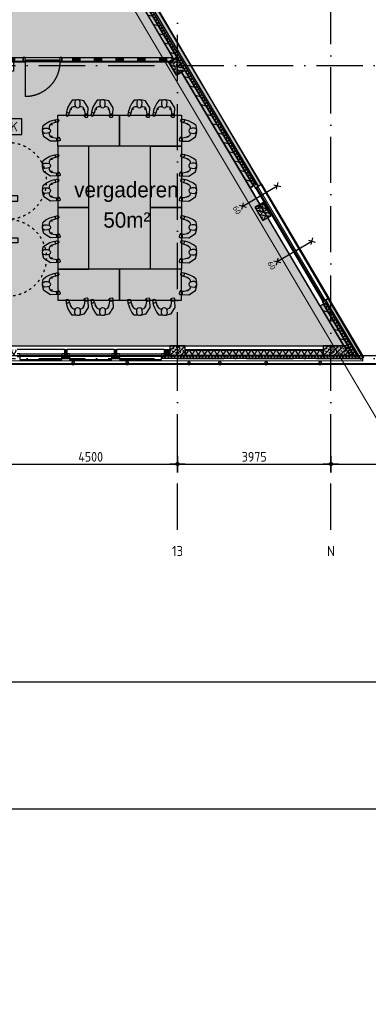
# Model space of a CAD drawing. Header units: millimetres. Extents: x 20872 to 297961, y -293704 to 213007.
# Tile 202 of 256: x 134094 to 143127, y -42684 to -17130. Entities that reach past the tile are written whole.
import ezdxf
from ezdxf.enums import TextEntityAlignment as Align
from ezdxf.xclip import XClip

# ---------------------------------------------------------------- set-up
doc = ezdxf.new("R2010")
doc.units = ezdxf.units.MM
doc.header["$LTSCALE"] = 100
doc.header["$XCLIPFRAME"] = 2
doc.linetypes.add('ACAD_ISO03W100', pattern=[30, 12, -18])
doc.linetypes.add('ACAD_ISO10W100', pattern=[18, 12, -3, 0, -3])
doc.layers.get('Defpoints').update_dxf_attribs({"color": 181})
for name, color, linetype in [('A--L$7--_stramien', 1, 'Continuous'), ('A--L20--_bovenbouw', 3, 'Continuous'), ('A--L30--_afbouw', 7, 'Continuous'), ('A--L65--_beveiligingsinstallaties', 8, 'Continuous'), ('A--L82--leerlingensets-02', 9, 'Continuous'), ('A--T$1A-afwerking', 8, 'Continuous'), ('A--T$7--_stramien', 7, 'Continuous'), ('BURO_lijnen_0.25', 2, 'Continuous'), ('plattegrondkleuren', 7, 'Continuous'), ('teksten', 7, 'Continuous'), ('XREFS', 9, 'Continuous')]:
    doc.layers.add(name, color=color, linetype=linetype)
doc.styles.add('BRON standaard', font='isocp.shx')
doc.styles.add('BURO maatvoering', font='isocp.shx')
doc.styles.add('BURO standaard', font='isocp.shx')
doc.styles.add('JINX maatvoering', font='isocp.shx')
doc.styles.add('JINX standaard', font='isocp.shx')
doc.styles.add('MAAR_stempel', font='LTe50146.ttf')
doc.dimstyles.new('JINX maatvoering 1-100', dxfattribs={"dimscale": 100, "dimtxt": 2.5, "dimasz": 1, "dimexe": 125, "dimexo": 0, "dimtad": 1, "dimdec": 0, "dimzin": 12, "dimdsep": 46, "dimtxsty": 'JINX maatvoering', "dimblk": 'BURO_maatvoeringssymbool_01', "dimcen": 2, "dimse1": 1, "dimse2": 1, "dimclrd": 1, "dimclrt": 7, "dimadec": 0, "dimazin": 0, "dimtfac": 1, "dimtdec": 0, "dimtix": 1, "dimtofl": 0, "dimtmove": 0, "dimatfit": 3, "dimldrblk": 'DOT', "dimfxl": 1, "dimtolj": 1, "dimtzin": 0, "dimarcsym": 0})

# ---------------------------------------------------------------- blocks, each defined once
blk = doc.blocks.new('Glasgevel alleen 1e en 2e')
at = {"color": 1}
for points in [[(165114, 97000), (165114, -155), (70596, -155), (34441, 60906)], [(165104, 97000), (165104, -145), (70602, -145), (34450, 60911)]]:
    blk.add_lwpolyline(points, dxfattribs=at)
for points in [[(135507, -170), (135457, -170), (135457, -86), (135507, -86)], [(136907, -170), (136857, -170), (136857, -86), (136907, -86)], [(138507, -170), (138457, -170), (138457, -86), (138507, -86)], [(139307, -170), (139257, -170), (139257, -86), (139307, -86)], [(140507, -170), (140457, -170), (140457, -86), (140507, -86)], [(141907, -170), (141857, -170), (141857, -86), (141907, -86)]]:
    blk.add_lwpolyline(points, close=True)
blk = doc.blocks.new('AL_stramlab_01_P03_BV')
at = {"color": 4, "linetype": 'Continuous', "lineweight": -2, "style": 'BRON standaard'}
blk.add_attdef('LABEL', text='', height=350, dxfattribs=at).set_placement((0, 0), align=Align.MIDDLE_CENTER)
blk = doc.blocks.new('AB2_D_DV_MV_maatvoeringssymbool_01')
at = {"color": 1}
for p, q in [((-2, 0), (2, 0)), ((0, -2), (0, 2))]:
    blk.add_line(p, q, dxfattribs=at)
blk.add_circle((0, 0), 0.4, dxfattribs=at)
blk = doc.blocks.new('*D270')
at = {"layer": 'A--T$7--_stramien', "color": 1, "lineweight": -2, "transparency": 16777216}
blk.add_line((133784, -2742), (138084, -2742), dxfattribs=at)
at = {"layer": 'Defpoints', "color": 0, "transparency": 16777216}
for p in [(133685, 7599), (138185, 7599), (138184, -2742)]:
    blk.add_point(p, dxfattribs=at)
at = {"layer": 'A--T$7--_stramien', "color": 1, "lineweight": -2, "transparency": 16777216, "xscale": 100, "yscale": 100, "zscale": 100}
for p, rotation in [((133684, -2742), 179.999530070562), ((138184, -2742), 359.9995300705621)]:
    blk.add_blockref('AB2_D_DV_MV_maatvoeringssymbool_01', p, dxfattribs=dict(at, rotation=rotation))
at = {"layer": 'A--T$7--_stramien', "color": 7, "transparency": 16777216, "insert": (135934, -2554), "char_height": 250, "attachment_point": 5, "rotation": 359.9995, "style": 'JINX maatvoering'}
blk.add_mtext('\\A1;4500', dxfattribs=at)
blk = doc.blocks.new('_Dot')
at = {"color": 0, "linetype": 'ByBlock', "lineweight": -2}
blk.add_line((-0.5, 0), (-1, 0), dxfattribs=at)
at = {"color": 0, "linetype": 'ByBlock', "const_width": 0.5}
blk.add_lwpolyline([(-0.25, 0, 1), (0.25, 0, 1)], format="xyb", close=True, dxfattribs=at)
blk = doc.blocks.new('BURO_maatvoeringssymbool_01')
at = {"color": 1}
for p, q in [((-2, 0), (2, 0)), ((0, -2), (0, 2))]:
    blk.add_line(p, q, dxfattribs=at)
blk.add_circle((0, 0), 0.4, dxfattribs=at)
blk = doc.blocks.new('*D271')
at = {"layer": 'A--T$7--_stramien', "color": 1, "lineweight": -2, "transparency": 16777216}
blk.add_line((138284, -2742), (142059, -2742), dxfattribs=at)
at = {"layer": 'Defpoints', "color": 0, "transparency": 16777216}
for p in [(142160, 7599), (138184, -1), (142159, -2742)]:
    blk.add_point(p, dxfattribs=at)
at = {"layer": 'A--T$7--_stramien', "color": 1, "lineweight": -2, "transparency": 16777216, "xscale": 100, "yscale": 100, "zscale": 100}
for p, rotation in [((138184, -2742), 179.999530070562), ((142159, -2742), 359.9995300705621)]:
    blk.add_blockref('AB2_D_DV_MV_maatvoeringssymbool_01', p, dxfattribs=dict(at, rotation=rotation))
at = {"layer": 'A--T$7--_stramien', "color": 7, "transparency": 16777216, "insert": (140172, -2554), "char_height": 250, "attachment_point": 5, "rotation": 359.9995, "style": 'JINX maatvoering'}
blk.add_mtext('\\A1;3975', dxfattribs=at)
blk = doc.blocks.new('*D272')
at = {"layer": 'A--T$7--_stramien', "color": 1, "lineweight": -2, "transparency": 16777216}
blk.add_line((142259, -2742), (153459, -2742), dxfattribs=at)
at = {"layer": 'Defpoints', "color": 0, "transparency": 16777216}
for p in [(153559, 22800), (142159, -1), (153559, -2742)]:
    blk.add_point(p, dxfattribs=at)
at = {"layer": 'A--T$7--_stramien', "color": 1, "lineweight": -2, "transparency": 16777216, "xscale": 100, "yscale": 100, "zscale": 100}
for p, rotation in [((142159, -2742), 179.999530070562), ((153559, -2742), 359.9995300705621)]:
    blk.add_blockref('AB2_D_DV_MV_maatvoeringssymbool_01', p, dxfattribs=dict(at, rotation=rotation))
at = {"layer": 'A--T$7--_stramien', "color": 7, "transparency": 16777216, "insert": (147859, -2554), "char_height": 250, "attachment_point": 5, "rotation": 359.9995, "style": 'JINX maatvoering'}
blk.add_mtext('\\A1;11400', dxfattribs=at)
blk = doc.blocks.new('Glasgevel alle verdiepingen')
at = {"color": 1}
for points in [[(149533, -155), (70596, -155), (67647, 4825)], [(149533, -145), (70602, -145), (67656, 4830)]]:
    blk.add_lwpolyline(points, dxfattribs=at)
for points in [[(135507, -170), (135457, -170), (135457, -86), (135507, -86)], [(136907, -170), (136857, -170), (136857, -86), (136907, -86)], [(138507, -170), (138457, -170), (138457, -86), (138507, -86)], [(139307, -170), (139257, -170), (139257, -86), (139307, -86)], [(140507, -170), (140457, -170), (140457, -86), (140507, -86)], [(141907, -170), (141857, -170), (141857, -86), (141907, -86)]]:
    blk.add_lwpolyline(points, close=True)
blk = doc.blocks.new('BURO_onderaanzicht')
at = {"color": 7}
blk.add_line((-432, 0), (432, 0), dxfattribs=at)
blk = doc.blocks.new('65_60min_brandwerend_01_P03_BV')
at = {"color": 1, "lineweight": -2}
blk.add_line((0, -521), (0, 521), dxfattribs=at)
at = {"color": 1, "ltscale": 2}
for points in [[(-65, 454), (66, 585)], [(64, 457), (-63, 583)], [(-65, -588), (66, -457)], [(64, -586), (-63, -459)]]:
    blk.add_lwpolyline(points, dxfattribs=at)
at = {"color": 2, "linetype": 'ByBlock', "lineweight": -2, "style": 'BURO standaard'}
blk.add_text('60', height=140.6, dxfattribs=at).set_placement((-99, -771))
blk = doc.blocks.new('sit')
at = {"linetype": 'Continuous'}
for p, q in [((-146.514, -13.7755), (-81.397, 6.2615)), ((-81.397, 6.2615), (-13.775, 26.2965)), ((-13.775, 26.2965), (13.775, -26.2965)), ((-6.26, 21.2885), (53.846, 36.3155)), ((53.846, 36.3155), (96.424, 36.3155)), ((96.424, 36.3155), (111.451, -13.7755)), ((-361.904, -291.7765), (-354.389, -249.2005)), ((-359.397, -254.2095), (-354.389, -204.1185)), ((-354.389, -204.1185), (-346.877, -139.0015)), ((-354.389, -249.2005), (-326.842, -224.1545)), ((-346.877, -139.0015), (-264.225, -78.8925)), ((-326.842, -224.1545), (-294.279, -214.1365)), ((-294.279, -214.1365), (-226.658, -214.1365)), ((-264.225, -78.8925), (-146.514, -13.7755)), ((-226.658, -214.1365), (-171.561, -231.6685)), ((-169.053, -174.0635), (-171.561, -236.6765)), ((-171.561, -231.6685), (-139.002, -259.2175)), ((-151.522, -131.4875), (-169.053, -174.0635)), ((-88.912, -86.4065), (-151.522, -131.4875)), ((-139.002, -259.2175), (-133.99, -289.2725)), ((-111.451, -106.4425), (-74.2714, -106.4425)), ((16.279, -53.8475), (-88.912, -86.4065)), ((13.775, -26.2965), (16.279, -53.8475)), ((86.408, -41.3245), (16.279, -43.8295)), ((111.451, -13.7755), (58.857, -26.2965)), ((58.857, -26.2965), (86.408, -28.8015)), ((86.408, -28.8015), (86.408, -41.3245)), ((-356.893, -326.8395), (-361.904, -291.7765)), ((-326.842, -467.0925), (-359.397, -321.8315)), ((-331.85, -354.3895), (-356.893, -326.8395)), ((-291.775, -369.4175), (-331.85, -354.3895)), ((-128.983, -594.8235), (-326.842, -467.0925)), ((-216.643, -364.4075), (-291.775, -369.4175)), ((-171.561, -351.8855), (-216.643, -364.4075)), ((-144.01, -329.3445), (-171.561, -351.8855)), ((-171.561, -351.8855), (-171.561, -391.9585)), ((-171.561, -391.9585), (-154.029, -442.0475)), ((-154.029, -442.0475), (-98.928, -474.6065)), ((-133.99, -289.2725), (-144.01, -329.3445)), ((-86.404, -457.0755), (-121.471, -457.0755)), ((-98.928, -474.6065), (-1.252, -494.6435)), ((-74.2714, -455.2649), (-86.404, -457.0755)), ((-1.252, -494.6435), (53.846, -502.1565)), ((48.838, -579.7965), (48.838, -502.1565)), ((53.846, -502.1565), (93.92, -482.1205)), ((93.92, -482.1205), (116.459, -479.6165)), ((116.459, -487.1295), (101.432, -494.6435)), ((101.432, -494.6435), (139.002, -504.6615)), ((116.459, -479.6165), (116.459, -487.1295)), ((139.002, -504.6615), (144.01, -569.7785)), ((48.838, -587.3095), (-128.983, -594.8235)), ((126.478, -584.8055), (48.838, -579.7965)), ((48.838, -582.3015), (48.838, -587.3095)), ((144.01, -569.7785), (126.478, -584.8055))]:
    blk.add_line(p, q, dxfattribs=at)
blk = doc.blocks.new('scherm')
at = {"layer": 'A--L82--leerlingensets-02', "linetype": 'ACAD_ISO03W100', "ltscale": 0.05}
for points in [[(-151, 1390), (-183, 1390), (-183, 390), (-151, 390)], [(-151, -2606), (-183, -2606), (-183, -1606), (-151, -1606)]]:
    blk.add_lwpolyline(points, close=True, dxfattribs=at)
at = {"layer": 'A--L82--leerlingensets-02'}
blk.add_lwpolyline([(-183, -1610), (-121, -1610), (-121, 390), (-183, 390)], close=True, dxfattribs=at)
for points in [[(-183, -133), (-448, -133), (-448, 0), (-183, 0)], [(-121, 0), (0, 0), (0, -133), (-38, -133)], [(-99, -133), (-121, -133)], [(-38, -610), (-38, -83), (-99, -83), (-99, -610)], [(-38, -610), (-38, -1137), (-99, -1137), (-99, -610)], [(-183, -1086), (-448, -1086), (-448, -1219), (-183, -1219)], [(-99, -1086), (-121, -1086)], [(-121, -1219), (0, -1219), (0, -1086), (-38, -1086)]]:
    blk.add_lwpolyline(points, dxfattribs=at)
at = {"layer": 'A--L82--leerlingensets-02', "linetype": 'ACAD_ISO03W100', "ltscale": 0.05}
for centre, start, end in [((-183, 390), 88.1676, 273.5152), ((-183, -1606), 86.4848, 271.8324)]:
    blk.add_arc(centre, 1000, start, end, dxfattribs=at)
blk = doc.blocks.new('koffiemachine')
at = {"layer": 'plattegrondkleuren', "true_color": 0xf5f5f5}
h = blk.add_hatch(color=7, dxfattribs=at)
h.dxf.hatch_style = 1
h.paths.add_polyline_path([(-400, 0), (0, 0), (0, 400), (-400, 400)])
at = {"layer": 'A--L82--leerlingensets-02'}
blk.add_lwpolyline([(-400, 0), (0, 0), (0, 400), (-400, 400)], close=True, dxfattribs=at)
at = {"layer": 'A--L82--leerlingensets-02', "style": 'JINX standaard'}
blk.add_text('K', height=250, dxfattribs=at).set_placement((-288, 77))
blk = doc.blocks.new('stramienlijnen_1')
at = {"layer": 'A--L$7--_stramien', "color": 1, "linetype": 'ACAD_ISO10W100', "lineweight": -3}
for p, q in [((138184.5, 0), (138184.5, 22800)), ((142159.5, -4446.5), (142159.5, 21000)), ((57184.5, 7600), (138184.5, 7600)), ((138184.5, 7600), (169405.3, 7600)), ((57184.5, 0), (138184.5, 0)), ((138184.5, -4446.1), (138184.5, 0)), ((138184.5, 0), (169405.3, 0))]:
    blk.add_line(p, q, dxfattribs=at)
at = {"layer": 'Defpoints'}
blk.add_lwpolyline([(34736.5, 60859.2), (70727.2, 75), (164884.5, 75), (164884.5, 96950), (130834.5, 96950), (130834.5, 22725), (79641, 22725), (51266.3, 70646.6)], dxfattribs=at)
at = {"layer": 'A--T$7--_stramien', "color": 7, "linetype": 'Continuous', "lineweight": -3}
ref = blk.add_blockref('AL_stramlab_01_P03_BV', (138184.5, -5000), dxfattribs=dict(at, xscale=75, yscale=75, zscale=75))
ref.add_attrib('LABEL', '13', dxfattribs={"layer": '0', "color": 4, "linetype": 'Continuous', "lineweight": -2, "height": 262.5, "style": 'BURO maatvoering'}).set_placement((138184.5, -5000), align=Align.MIDDLE_CENTER)
ref = blk.add_blockref('AL_stramlab_01_P03_BV', (142159.5, -5000.4), dxfattribs=dict(at, xscale=75, yscale=75, zscale=75))
ref.add_attrib('LABEL', 'N', dxfattribs={"layer": '0', "color": 4, "linetype": 'Continuous', "lineweight": -2, "height": 262.5, "style": 'BURO maatvoering'}).set_placement((142159.5, -5000.4), align=Align.MIDDLE_CENTER)
at = {"layer": 'A--T$7--_stramien', "color": 7}
for base, p1, p2, picture, middle in [((153559.3, -2741.8), (142159.5, -0.7), (153559.5, 22800), '*D272', (147859.4, -2554.3)), ((138184.5, -2741.7), (133684.5, 7599.4), (138184.5, 7599.3), '*D270', (135934.5, -2554.2)), ((142159.5, -2741.7), (138184.4, -0.7), (142159.5, 7599.3), '*D271', (140171.9, -2554.2))]:
    dim = blk.add_linear_dim(base=base, p1=p1, p2=p2, angle=179.99953, dimstyle='JINX maatvoering 1-100', override={"dimtmove": 1}, dxfattribs=at)
    dim.commit()
    dim.dimension.update_dxf_attribs({"geometry": picture, "text_midpoint": middle})
blk = doc.blocks.new('1e verdieping bestaand leeg')
at = {"layer": 'A--T$1A-afwerking'}
blk.add_lwpolyline([(34528, 60913), (51335, 70864), (79685, 22985), (79832, 22901), (129485, 22901), (135915, 12040), (142978, 21914), (130697, 26120), (130675, 97040), (165047, 97015), (165047, 14419), (151364, 19026), (149622, 13150), (163567, 13081), (163475, 1501), (146518, 1360), (146659, 12909), (147031, 12909), (149075, 19828), (145372, 21100), (137265, 9763), (142974, 21), (142974, -73), (70633, -64)], close=True, dxfattribs=at)
at = {"layer": 'A--T$7--_stramien'}
blk.add_blockref('stramienlijnen_1', (0, 0), dxfattribs=at)
at = {"layer": 'BURO_lijnen_0.25'}
blk.add_blockref('Glasgevel alleen 1e en 2e', (0, 0), dxfattribs=at)
blk = doc.blocks.new('2016-01-28 101 1e verdieping bestaand')
at = {"layer": 'A--L20--_bovenbouw', "linetype": 'Continuous', "lineweight": -3}
for points in [[(137025, 9952), (140272, 4469), (140358, 4520), (137111, 10003)], [(137032, 9878), (136972, 9842), (140151, 4475), (140211, 4510)], [(137195, 9270), (138083, 7770), (138169, 7821), (137281, 9321)], [(134183, 7700), (134183, 7800), (133183, 7800), (133183, 7700)], [(138044, 7700), (138044, 7800), (135183, 7800), (135183, 7700)], [(138373, 7477), (138169, 7821), (137954, 7694), (138158, 7350)], [(138287, 7426), (140064, 4424), (140151, 4475), (138373, 7477)], [(140607, 3704), (140403, 4048), (140188, 3921), (140392, 3576)], [(142021, 1515), (142929, -20), (143015, 31), (142107, 1566)], [(141882, 1354), (142611, 123), (142697, 174), (141968, 1405)], [(142028, 1441), (141968, 1405), (142756, 75), (142807, 57), (142837, 75)], [(137984, 75), (138384, 75), (138384, 325), (137984, 325)], [(141959, 75), (142435, 75), (142756, 75), (142608, 325), (141959, 325)], [(135388, 46), (135321, 46), (135321, 75), (135253, 75), (135253, 46), (135186, 46), (135186, 5), (135388, 5)], [(135321, 225), (135253, 225), (135253, 75), (135321, 75)], [(136681, 51), (136614, 51), (136614, 80), (136546, 80), (136546, 51), (136479, 51), (136479, 10), (136681, 10)], [(136614, 225), (136546, 225), (136546, 75), (136614, 75)], [(142807, 57), (142756, 75), (137839, 75), (137839, 46), (137772, 46), (137772, 5), (142905, 5), (142905, 46), (142838, 46), (142838, 75), (142837, 75)], [(137984, 225), (137839, 225), (137839, 75), (137984, 75)], [(141959, 225), (138384, 225), (138384, 75), (141959, 75)]]:
    blk.add_hatch(color=60, dxfattribs=at).paths.add_polyline_path(points, flags=0)
h = blk.add_hatch(dxfattribs=at)
h.set_pattern_fill('GENERAL_DIAMONDS', color=1, scale=560, angle=120.6301, style=0, pattern_type=2)
h.set_pattern_definition([(180.6301, (142837.01, 74.92), (0.7698, -69.99577), []), (240.6301, (142837.01, 74.92), (61.003, -34.3312), [])])
h.paths.add_polyline_path([(142028, 1441), (141968, 1405), (142756, 75), (142807, 57), (142837, 75)], flags=0)
h.paths.add_polyline_path([(137032, 9878), (136972, 9842), (140151, 4475), (140211, 4510)], flags=0)
h = blk.add_hatch(dxfattribs=at)
h.set_pattern_fill('_U', color=1, scale=200, angle=-14.3699, style=0, pattern_type=0)
h.set_pattern_definition([(345.63, (137194.7, 9270.44), (49.636, 193.743), [])])
h.paths.add_polyline_path([(137195, 9270), (138083, 7770), (138169, 7821), (137281, 9321)], flags=0)
h = blk.add_hatch(dxfattribs=at)
h.set_pattern_fill('SWAND', color=1, scale=5, style=0)
h.set_pattern_definition([(90, (131533.46, 7700.2), (-562.5, 3e-14), []), (90, (131564.7, 7700.2), (-562.5, 3e-14), []), (90, (131595.96, 7700.2), (-562.5, 3e-14), []), (90, (131627.2, 7700.2), (-562.5, 3e-14), []), (90, (131658.46, 7700.2), (-562.5, 3e-14), []), (90, (131689.7, 7700.2), (-562.5, 3e-14), []), (90, (131720.96, 7700.2), (-562.5, 3e-14), [])])
h.paths.add_polyline_path([(132183, 7700), (132183, 7800), (131533, 7800), (131533, 7700)], flags=0)
h.paths.add_polyline_path([(134183, 7700), (134183, 7800), (133183, 7800), (133183, 7700)], flags=0)
h.paths.add_polyline_path([(138044, 7700), (138044, 7800), (135183, 7800), (135183, 7700)], flags=0)
h = blk.add_hatch(dxfattribs=at)
h.set_pattern_fill('PREFB', color=1, scale=5, angle=120.6301, style=0)
h.set_pattern_definition([(165.63, (138372.88, 7476.92), (-23.825, -92.997), []), (137.63, (138372.88, 7476.92), (-81.828, -18.482), [0, -81.6, -46.2, 0, -67.2]), (168.63, (138372.88, 7476.92), (-60.464, -57.203), [0, -80.8, 0, -82.4, 0, -66.4]), (191.63, (138372.88, 7476.92), (-33.4675, -75.497), [0, -80, 0, -480, -65.8])])
h.paths.add_polyline_path([(138373, 7477), (138169, 7821), (137954, 7694), (138158, 7350)], flags=0)
h = blk.add_hatch(dxfattribs=at)
h.set_pattern_fill('_U', color=1, scale=200, angle=-14.3699, style=0, pattern_type=0)
h.set_pattern_definition([(345.63, (138286.84, 7425.97), (49.636, 193.743), [])])
h.paths.add_polyline_path([(138287, 7426), (140064, 4424), (140151, 4475), (138373, 7477)], flags=0)
h = blk.add_hatch(dxfattribs=at)
h.set_pattern_fill('PREFB', color=1, scale=5, angle=120.6301, style=0)
h.set_pattern_definition([(165.63, (140606.98, 3703.79), (-23.825, -92.997), []), (137.63, (140606.984, 3703.786), (-81.828, -18.482), [0, -81.6, -46.2, 0, -67.2]), (168.63, (140606.984, 3703.786), (-60.464, -57.203), [0, -80.8, 0, -82.4, 0, -66.4]), (191.63, (140606.984, 3703.786), (-33.4675, -75.497), [0, -80, 0, -480, -65.8])])
h.paths.add_polyline_path([(140607, 3704), (140403, 4048), (140188, 3921), (140392, 3576)], flags=0)
h = blk.add_hatch(dxfattribs=at)
h.set_pattern_fill('_U', color=1, scale=200, angle=-14.3699, style=0, pattern_type=0)
h.set_pattern_definition([(345.63, (141881.83, 1354.45), (49.636, 193.743), [])])
h.paths.add_polyline_path([(141882, 1354), (142611, 123), (142697, 174), (141968, 1405)], flags=0)
h = blk.add_hatch(dxfattribs=at)
h.set_pattern_fill('PREFB', color=1, scale=5, style=0)
h.set_pattern_definition([(45, (137984.48, 74.995), (-67.882, 67.882), []), (17, (137984.485, 74.995), (25.787, 79.828), [0, -81.6, -46.2, 0, -67.2]), (48, (137984.485, 74.995), (-18.416, 81.172), [0, -80.8, 0, -82.4, 0, -66.4]), (71, (137984.485, 74.995), (-47.912, 67.263), [0, -80, 0, -480, -65.8])])
h.paths.add_polyline_path([(137984, 75), (138384, 75), (138384, 325), (137984, 325)], flags=0)
h = blk.add_hatch(dxfattribs=at)
h.set_pattern_fill('PREFB', color=1, scale=5, style=0)
h.set_pattern_definition([(45, (141959.11, 74.74), (-67.882, 67.882), []), (17, (141959.11, 74.74), (25.7875, 79.8276), [0, -81.6, -46.2, 0, -67.2]), (48, (141959.11, 74.74), (-18.4156, 81.172), [0, -80.8, 0, -82.4, 0, -66.4]), (71, (141959.11, 74.74), (-47.9116, 67.263), [0, -80, 0, -480, -65.8])])
h.paths.add_polyline_path([(141959, 75), (142435, 75), (142756, 75), (142608, 325), (141959, 325)], flags=0)
h = blk.add_hatch(dxfattribs=at)
h.set_pattern_fill('_U', color=1, scale=70, angle=270, style=0, pattern_type=0)
h.set_pattern_definition([(270, (137984.49, 224.92), (70, -1e-14), [])])
h.paths.add_polyline_path([(137984, 216), (137984, 225), (137839, 225), (137839, 216)], flags=0)
h.paths.add_polyline_path([(136614, 216), (136614, 225), (136546, 225), (136546, 216)], flags=0)
h.paths.add_polyline_path([(135321, 216), (135321, 225), (135253, 225), (135253, 216)], flags=0)
h.paths.add_polyline_path([(134028, 216), (134028, 225), (133884, 225), (133884, 216)], flags=0)
h = blk.add_hatch(dxfattribs=at)
h.set_pattern_fill('GENERAL_DIAMONDS', color=1, scale=1120, angle=180, style=0, pattern_type=2)
h.set_pattern_definition([(240, (137984.49, 215.92), (121.2436, -70), []), (300, (137984.49, 215.92), (121.2436, 70), [])])
h.paths.add_polyline_path([(137984, 75), (137984, 216), (137839, 216), (137839, 75)], flags=0)
h.paths.add_polyline_path([(136614, 75), (136614, 216), (136546, 216), (136546, 75)], flags=0)
h.paths.add_polyline_path([(135321, 75), (135321, 216), (135253, 216), (135253, 75)], flags=0)
h.paths.add_polyline_path([(134028, 75), (134028, 216), (133884, 216), (133884, 75)], flags=0)
h = blk.add_hatch(dxfattribs=at)
h.set_pattern_fill('GENERAL_DIAMONDS', color=1, scale=560, angle=180, style=0, pattern_type=2)
h.set_pattern_definition([(240, (135320.74, 74.92), (60.622, -35), []), (300, (135320.74, 74.92), (60.622, 35), [])])
h.paths.add_polyline_path([(135388, 46), (135321, 46), (135321, 75), (135253, 75), (135253, 46), (135186, 46), (135186, 5), (135388, 5)], flags=0)
h = blk.add_hatch(dxfattribs=at)
h.set_pattern_fill('GENERAL_DIAMONDS', color=1, scale=560, angle=180, style=0, pattern_type=2)
h.set_pattern_definition([(240, (136613.74, 79.92), (60.622, -35), []), (300, (136613.74, 79.92), (60.622, 35), [])])
h.paths.add_polyline_path([(136681, 51), (136614, 51), (136614, 80), (136546, 80), (136546, 51), (136479, 51), (136479, 10), (136681, 10)], flags=0)
h = blk.add_hatch(dxfattribs=at)
h.set_pattern_fill('GENERAL_DIAMONDS', color=1, scale=560, angle=180, style=0, pattern_type=2)
h.set_pattern_definition([(240, (142838.35, 74.92), (60.6218, -35), []), (300, (142838.35, 74.92), (60.6218, 35), [])])
h.paths.add_polyline_path([(142807, 57), (142756, 75), (137839, 75), (137839, 46), (137772, 46), (137772, 5), (142905, 5), (142905, 46), (142838, 46), (142838, 75), (142837, 75)], flags=0)
h = blk.add_hatch(dxfattribs=at)
h.set_pattern_fill('_U', color=1, scale=70, angle=270, style=0, pattern_type=0)
h.set_pattern_definition([(270, (141959.11, 224.74), (70, -1e-14), [])])
h.paths.add_polyline_path([(141959, 225), (138384, 225), (138384, 216), (141959, 216)], flags=0)
h = blk.add_hatch(dxfattribs=at)
h.set_pattern_fill('GENERAL_DIAMONDS', color=1, scale=1120, angle=180, style=0, pattern_type=2)
h.set_pattern_definition([(240, (141959.1, 215.74), (121.2436, -70), []), (300, (141959.1, 215.74), (121.2436, 70), [])])
h.paths.add_polyline_path([(141959, 216), (138384, 216), (138384, 75), (141959, 75)], flags=0)
at = {"color": 1}
for p, q in [((140065, 4424), (140317, 3997)), ((140358, 4520), (142107, 1566)), ((141883, 1355), (140523, 3652))]:
    blk.add_line(p, q, dxfattribs=at)
for p, q in [((140211, 4510), (140066, 4424)), ((140186, 4418), (140359, 4520)), ((141934, 1463), (142107, 1566)), ((142028, 1441), (141883, 1355))]:
    blk.add_line(p, q)
at = {"layer": 'A--L20--_bovenbouw', "color": 2, "linetype": 'Continuous', "lineweight": -3}
for p, q in [((140358, 4520), (137111, 10003)), ((137025, 9952), (140272, 4469)), ((137195, 9270), (138083, 7770)), ((138169, 7821), (137281, 9321)), ((134183, 7800), (133183, 7800)), ((133183, 7700), (134183, 7700)), ((134183, 7700), (134183, 7800)), ((138044, 7800), (135183, 7800)), ((135183, 7800), (135183, 7700)), ((135183, 7700), (138044, 7700)), ((138044, 7700), (138044, 7800)), ((138083, 7770), (138169, 7821)), ((138373, 7477), (138287, 7426)), ((138287, 7426), (140064, 4424)), ((140151, 4475), (138373, 7477)), ((140064, 4424), (140151, 4475)), ((140272, 4469), (140358, 4520)), ((142107, 1566), (142021, 1515)), ((143015, 31), (142107, 1566)), ((141968, 1405), (141882, 1354)), ((141882, 1354), (142611, 123)), ((142697, 174), (141968, 1405)), ((142021, 1515), (142929, -20)), ((135321, 225), (135253, 225)), ((135253, 225), (135253, 216)), ((135253, 216), (135321, 216)), ((135321, 216), (135321, 225)), ((136614, 225), (136546, 225)), ((136546, 225), (136546, 216)), ((136546, 216), (136614, 216)), ((136614, 216), (136614, 225)), ((137984, 225), (137839, 225)), ((137839, 225), (137839, 216)), ((137839, 216), (137984, 216)), ((137984, 216), (137984, 225)), ((141959, 225), (138384, 225)), ((138384, 225), (138384, 216)), ((138384, 216), (141959, 216)), ((141959, 216), (141959, 225)), ((142611, 123), (142697, 174)), ((142929, -20), (143015, 31))]:
    blk.add_line(p, q, dxfattribs=at)
at = {"layer": 'A--L20--_bovenbouw', "color": 1, "linetype": 'Continuous', "lineweight": -3}
for p, q in [((136972, 9842), (140151, 4475)), ((140211, 4510), (137032, 9878)), ((140151, 4475), (140211, 4510)), ((142028, 1441), (141968, 1405)), ((141968, 1405), (142756, 75)), ((142837, 75), (142028, 1441)), ((135253, 46), (135186, 46)), ((135186, 46), (135186, 5)), ((135186, 5), (135388, 5)), ((135321, 216), (135253, 216)), ((135253, 216), (135253, 75)), ((135253, 75), (135321, 75)), ((135321, 75), (135253, 75)), ((135253, 75), (135253, 46)), ((135321, 75), (135321, 216)), ((135321, 46), (135321, 75)), ((135388, 46), (135321, 46)), ((135388, 5), (135388, 46)), ((136546, 51), (136479, 51)), ((136479, 51), (136479, 10)), ((136479, 10), (136681, 10)), ((136614, 216), (136546, 216)), ((136546, 216), (136546, 75)), ((136614, 80), (136546, 80)), ((136546, 80), (136546, 51)), ((136546, 75), (136614, 75)), ((136614, 75), (136614, 216)), ((136614, 51), (136614, 80)), ((136681, 51), (136614, 51)), ((136681, 10), (136681, 51)), ((137839, 46), (137772, 46)), ((137772, 46), (137772, 5)), ((137772, 5), (142905, 5)), ((137984, 216), (137839, 216)), ((137839, 216), (137839, 75)), ((137839, 75), (137984, 75)), ((142756, 75), (137839, 75)), ((137839, 75), (137839, 46)), ((137984, 75), (137984, 216)), ((141959, 216), (138384, 216)), ((138384, 216), (138384, 75)), ((138384, 75), (141959, 75)), ((141959, 75), (141959, 216)), ((142838, 75), (142837, 75)), ((142838, 46), (142838, 75)), ((142905, 46), (142838, 46)), ((142905, 5), (142905, 46))]:
    blk.add_line(p, q, dxfattribs=at)
at = {"layer": 'A--L20--_bovenbouw', "color": 3, "linetype": 'Continuous', "lineweight": -3}
for p, q in [((138169, 7821), (137954, 7694)), ((137954, 7694), (138158, 7350)), ((138373, 7477), (138169, 7821)), ((138158, 7350), (138373, 7477)), ((140403, 4048), (140188, 3921)), ((140188, 3921), (140392, 3576)), ((140607, 3704), (140403, 4048)), ((140392, 3576), (140607, 3704)), ((138384, 325), (137984, 325)), ((137984, 325), (137984, 75)), ((138384, 75), (138384, 325)), ((142608, 325), (141959, 325)), ((141959, 325), (141959, 75)), ((142756, 75), (142608, 325)), ((137984, 75), (138384, 75)), ((141959, 75), (142435, 75)), ((142435, 75), (142756, 75))]:
    blk.add_line(p, q, dxfattribs=at)
at = {"layer": 'A--L30--_afbouw', "color": 2, "linetype": 'Continuous', "lineweight": -3}
for p, q in [((134233, 7807), (134183, 7807)), ((134183, 7807), (134183, 7693)), ((134183, 7693), (134233, 7693)), ((134233, 7693), (134233, 7807)), ((135183, 7807), (135133, 7807)), ((135133, 7807), (135133, 7693)), ((135133, 7693), (135183, 7693)), ((135183, 7693), (135183, 7807)), ((140169, 4486), (140230, 4522)), ((140204, 4428), (140169, 4486)), ((140264, 4464), (140204, 4428)), ((140230, 4522), (140264, 4464)), ((141953, 1474), (142013, 1510)), ((141987, 1417), (141953, 1474)), ((142047, 1452), (141987, 1417)), ((142013, 1510), (142047, 1452)), ((134095, 115), (134028, 115)), ((134028, 45), (134095, 45)), ((134095, 45), (134095, 115)), ((135253, 115), (135186, 115)), ((135186, 115), (135186, 45)), ((135186, 45), (135253, 45)), ((135253, 45), (135253, 115)), ((135388, 115), (135321, 115)), ((135321, 115), (135321, 45)), ((135321, 45), (135388, 45)), ((135388, 45), (135388, 115)), ((136546, 115), (136479, 115)), ((136479, 115), (136479, 45)), ((136479, 45), (136546, 45)), ((136546, 45), (136546, 115)), ((136681, 115), (136614, 115)), ((136614, 115), (136614, 45)), ((136614, 45), (136681, 45)), ((136681, 45), (136681, 115)), ((137839, 115), (137772, 115)), ((137772, 115), (137772, 45)), ((137772, 45), (137839, 45)), ((137839, 45), (137839, 115))]:
    blk.add_line(p, q, dxfattribs=at)
at = {"layer": 'A--L30--_afbouw', "color": 1, "linetype": 'Continuous', "lineweight": 18}
for p, q in [((134233, 7807), (135133, 7807)), ((134233, 7693), (135133, 7693)), ((141953, 1474), (140204, 4428)), ((142013, 1510), (140264, 4464)), ((134095, 115), (135186, 115)), ((134095, 45), (135186, 45)), ((135388, 115), (136479, 115)), ((135388, 45), (136479, 45)), ((136681, 115), (137772, 115)), ((136681, 45), (137772, 45))]:
    blk.add_line(p, q, dxfattribs=at)
at = {"layer": 'A--L30--_afbouw', "color": 1, "linetype": 'Continuous', "lineweight": -3}
for p, q in [((134233, 7693), (134233, 6793)), ((141983, 1492), (140234, 4446)), ((134028, 235), (135253, 235)), ((134028, 45), (134095, 45)), ((134095, 80), (135186, 80)), ((134095, 45), (134095, -25)), ((135186, -25), (135186, 45)), ((135186, 45), (135253, 45)), ((135253, 235), (135253, 225)), ((135321, 225), (135321, 235)), ((135321, 235), (136546, 235)), ((135321, 45), (135388, 45)), ((135388, 80), (136479, 80)), ((135388, 45), (135388, -25)), ((136479, -25), (136479, 45)), ((136479, 45), (136546, 45)), ((136546, 235), (136546, 225)), ((136614, 225), (136614, 235)), ((136614, 235), (137839, 235)), ((136614, 45), (136681, 45)), ((136681, 80), (137772, 80)), ((136681, 45), (136681, -25)), ((137772, -25), (137772, 45)), ((137772, 45), (137839, 45)), ((137839, 235), (137839, 225)), ((134095, -25), (135186, -25)), ((135388, -25), (136479, -25)), ((136681, -25), (137772, -25))]:
    blk.add_line(p, q, dxfattribs=at)
at = {"layer": 'A--L30--_afbouw', "color": 1, "linetype": 'Continuous', "lineweight": -3, "extrusion": (0, 0, -1)}
blk.add_arc((-134233, 7693), 900, 180, 270, dxfattribs=at)
at = {"layer": 'A--L65--_beveiligingsinstallaties', "color": 1, "linetype": 'ACAD_ISO10W100', "ltscale": 0.3, "true_color": 0xf50004, "const_width": 30}
blk.add_lwpolyline([(127758, 24760), (144624, -3725)], dxfattribs=at)
at = {"layer": 'A--T$1A-afwerking'}
blk.add_lwpolyline([(34528, 60913), (51335, 70864), (79685, 22985), (79832, 22901), (129485, 22901), (135915, 12040), (142978, 21914), (130697, 26120), (130675, 97040), (165047, 97015), (165047, 14419), (151364, 19026), (149622, 13150), (163567, 13081), (163475, 1501), (146518, 1360), (146659, 12909), (147031, 12909), (149075, 19828), (145372, 21100), (137265, 9763), (142974, 21), (142974, -73), (70633, -64)], close=True, dxfattribs=at)
at = {"layer": 'A--L$7--_stramien'}
blk.add_blockref('stramienlijnen_1', (0, 0), dxfattribs=at)
at = {"layer": 'A--L30--_afbouw', "color": 1, "linetype": 'Continuous', "lineweight": -3, "extrusion": (7.38865e-17, -1.36799e-16, -1), "xscale": 1.041666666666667, "zscale": -1, "rotation": 180}
blk.add_blockref('BURO_onderaanzicht', (-134683, 7750), dxfattribs=at)
at = {"layer": 'A--L65--_beveiligingsinstallaties', "color": 8, "linetype": 'Continuous', "lineweight": -3, "rotation": 300.6301152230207}
for p in [(140322, 4216), (141218, 2777)]:
    blk.add_blockref('65_60min_brandwerend_01_P03_BV', p, dxfattribs=at)
at = {"layer": 'BURO_lijnen_0.25'}
for name in ['Glasgevel alle verdiepingen', 'Glasgevel alleen 1e en 2e']:
    blk.add_blockref(name, (0, 0), dxfattribs=at)

msp = doc.modelspace()

# ---------------------------------------------------------------- hatches: boundary and pattern name
at = {"layer": 'plattegrondkleuren', "true_color": 0xcddee4}
h = msp.add_hatch(color=254, dxfattribs=at)
h.dxf.hatch_style = 1
h.paths.add_polyline_path([(106424, -16169), (129533, -16169), (129533, -12869), (106424, -12869)], flags=16)
h.paths.add_polyline_path([(77086, -18119), (77086, -16170), (92162, -16169), (92162, -12869), (77086, -12867), (77086, -10920), (133627, -10920), (133656, -10967), (133784, -10891), (138043, -18083), (138043, -18119), (126783, -18119), (126783, -19619), (127283, -19619), (127283, -21519), (123233, -21519), (123233, -19619), (125083, -19619), (125083, -18119)])
at = {"layer": 'plattegrondkleuren', "true_color": 0xbdeeff}
h = msp.add_hatch(color=254, dxfattribs=at)
h.dxf.hatch_style = 1
h.paths.add_polyline_path([(133583, -25594), (142491, -25595), (138286, -18493), (138183, -18554), (138157, -18570), (137953, -18226), (137953, -18219), (133934, -18219), (133934, -18469), (133583, -18469)])
at = {"layer": 'plattegrondkleuren', "true_color": 0xf5f5f5}
h = msp.add_hatch(color=7, dxfattribs=at)
h.dxf.hatch_style = 1
h.paths.add_polyline_path([(135083, -20408), (135083, -19608), (136683, -19608), (136683, -20408)])
h = msp.add_hatch(color=7, dxfattribs=at)
h.dxf.hatch_style = 1
h.paths.add_polyline_path([(136683, -20408), (136683, -19608), (138283, -19608), (138283, -20408)])
h = msp.add_hatch(color=7, dxfattribs=at)
h.dxf.hatch_style = 1
h.paths.add_polyline_path([(135883, -20408), (135083, -20408), (135083, -22008), (135883, -22008)])
h = msp.add_hatch(color=7, dxfattribs=at)
h.dxf.hatch_style = 1
h.paths.add_polyline_path([(137483, -20408), (138283, -20408), (138283, -22008), (137483, -22008)])
h = msp.add_hatch(color=7, dxfattribs=at)
h.dxf.hatch_style = 1
h.paths.add_polyline_path([(135883, -22008), (135083, -22008), (135083, -23608), (135883, -23608)])
h = msp.add_hatch(color=7, dxfattribs=at)
h.dxf.hatch_style = 1
h.paths.add_polyline_path([(137483, -22008), (138283, -22008), (138283, -23608), (137483, -23608)])
h = msp.add_hatch(color=7, dxfattribs=at)
h.dxf.hatch_style = 1
h.paths.add_polyline_path([(135083, -23608), (135083, -24408), (136683, -24408), (136683, -23608)])
h = msp.add_hatch(color=7, dxfattribs=at)
h.dxf.hatch_style = 1
h.paths.add_polyline_path([(136683, -23608), (136683, -24408), (138283, -24408), (138283, -23608)])

# ---------------------------------------------------------------- linework, layer by layer
at = {"layer": 'A--L82--leerlingensets-02'}
for points in [[(135083, -20408), (135083, -19608), (136683, -19608), (136683, -20408)], [(136683, -20408), (136683, -19608), (138283, -19608), (138283, -20408)], [(135883, -20408), (135083, -20408), (135083, -22008), (135883, -22008)], [(137483, -20408), (138283, -20408), (138283, -22008), (137483, -22008)], [(135883, -22008), (135083, -22008), (135083, -23608), (135883, -23608)], [(137483, -22008), (138283, -22008), (138283, -23608), (137483, -23608)], [(135083, -23608), (135083, -24408), (136683, -24408), (136683, -23608)], [(136683, -23608), (136683, -24408), (138283, -24408), (138283, -23608)]]:
    msp.add_lwpolyline(points, close=True, dxfattribs=at)
at = {"layer": 'Defpoints'}
for points in [[(116766, 3849), (164491, -12477), (179860, -12477), (179860, -37617), (20872, -37617), (20872, 56343), (116766, 56343)], [(77086, -18119), (77086, -16170), (92162, -16169), (92162, -12869), (77086, -12867), (77086, -10920), (133627, -10920), (133656, -10967), (133784, -10891), (138043, -18083), (138043, -18119), (126783, -18119), (126783, -19619), (127283, -19619), (127283, -21519), (123233, -21519), (123233, -19619), (125083, -19619), (125083, -18119)], [(133583, -25594), (142491, -25595), (138286, -18493), (138183, -18554), (138157, -18570), (137953, -18226), (137953, -18219), (133934, -18219), (133934, -18469), (133583, -18469)], [(116766, -67737), (116766, -34317), (179860, -34317), (179860, -136557), (164491, -136557), (116766, -120231)]]:
    msp.add_lwpolyline(points, close=True, dxfattribs=at)

# ---------------------------------------------------------------- block references
msp.add_blockref('koffiemachine', (134147, -20106))
at = {"xscale": -1}
msp.add_blockref('scherm', (133601, -21703), dxfattribs=at)
at = {"layer": 'A--L82--leerlingensets-02', "color": 1, "yscale": 0.9000000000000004, "zscale": 0.9000000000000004}
for p, xscale, rotation in [((135332, -19534), -0.9000000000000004, 90), ((135979, -19534), -0.9000000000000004, 90), ((136932, -19534), -0.9000000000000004, 90), ((137579, -19534), -0.9000000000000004, 90), ((135332, -24482), 0.9000000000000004, 90.00000000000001), ((135979, -24482), 0.9000000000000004, 90.00000000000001), ((136932, -24482), 0.9000000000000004, 90.00000000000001), ((137579, -24482), 0.9000000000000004, 90.00000000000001)]:
    msp.add_blockref('sit', p, dxfattribs=dict(at, xscale=xscale, rotation=rotation))
for p, xscale in [((135010, -19750), 0.9000000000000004), ((138357, -19750), -0.9000000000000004), ((135010, -20657), 0.9000000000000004), ((138357, -20657), -0.9000000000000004), ((135010, -21304), 0.9000000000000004), ((138357, -21304), -0.9000000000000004), ((135010, -22257), 0.9000000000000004), ((138357, -22257), -0.9000000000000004), ((135010, -22904), 0.9000000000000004), ((138357, -22904), -0.9000000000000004), ((135010, -23736), 0.9000000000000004), ((138357, -23736), -0.9000000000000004)]:
    msp.add_blockref('sit', p, dxfattribs=dict(at, xscale=xscale))
at = {"layer": 'XREFS', "color": 32, "true_color": 0xcb7615}
ref = msp.add_blockref('1e verdieping bestaand leeg', (-1, -25920), dxfattribs=at)
XClip(ref).set_block_clipping_path([(116767.0762143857, 82263.1420219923), (116767.0762143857, 115683.1420219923), (179861.0762143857, 115683.1420219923), (179861.0762143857, 13442.9004429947), (164491.5066313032, 13442.9004429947), (116767.0762143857, 29769.3836009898)])
at = {"layer": 'XREFS', "color": 31, "true_color": 0xdec496}
ref = msp.add_blockref('2016-01-28 101 1e verdieping bestaand', (-1, -25920), dxfattribs=at)
XClip(ref).set_block_clipping_path([(116767.0762143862, 29769.3836009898), (164491.5066313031, 13442.9004429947), (179861.0762143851, 13442.9004429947), (179861.0762143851, -11696.8579780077), (20873.0762143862, -11696.8579780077), (20873.0762143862, 82263.1420219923), (116767.0762143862, 82263.1420219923)])

# ---------------------------------------------------------------- texts
at = {"layer": 'teksten', "color": 251, "true_color": 0x4d4d4d, "style": 'MAAR_stempel'}
for s, p in [('vergaderen', (135505, -21741)), ('50m²', (136260, -22528))]:
    msp.add_text(s, height=400, dxfattribs=at).set_placement(p)

doc.saveas('drawing.dxf')
